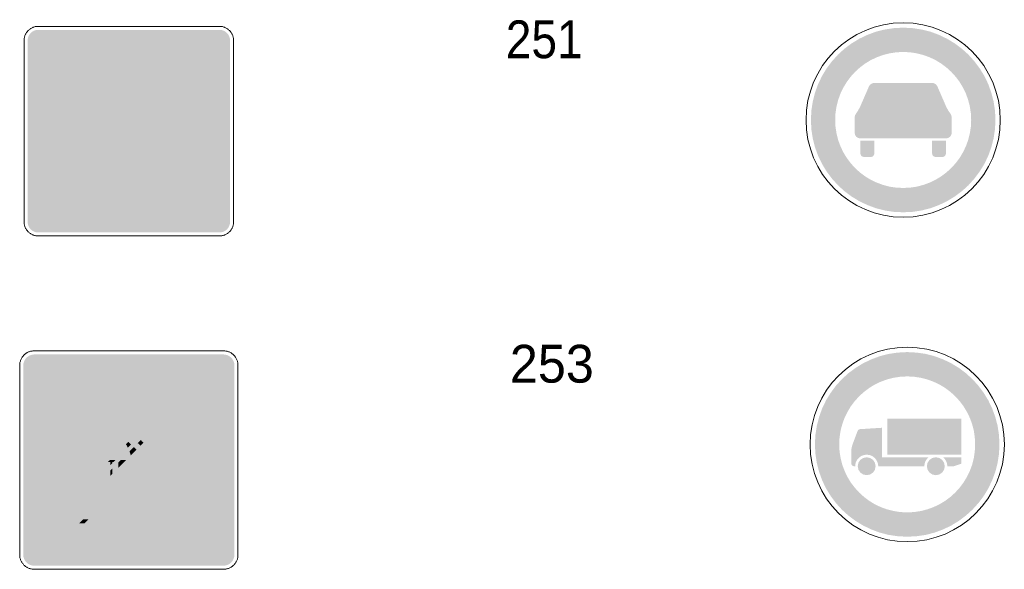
# Model space of a CAD drawing. Header units: millimetres. Extents: x 27 to 616, y -913 to 238.
# Tile 31 of 38: x 309 to 421, y -191 to -129. Entities that reach past the tile are written whole.
import ezdxf
from ezdxf.enums import TextEntityAlignment as Align

# ---------------------------------------------------------------- set-up
doc = ezdxf.new("R2010")
doc.units = ezdxf.units.MM
doc.header["$LTSCALE"] = 5
doc.linetypes.add('AUSGEZOGEN', pattern=[0])
doc.layers.add('Ebene_1', color=7, linetype='Continuous', true_color=0x000000)
doc.layers.add('Layer13', color=5, linetype='Continuous', true_color=0x0000ff)
doc.styles.add('Arial', font='arial.ttf')

msp = doc.modelspace()

# ---------------------------------------------------------------- hatches: boundary and pattern name
at = {"layer": 'Ebene_1', "linetype": 'AUSGEZOGEN', "lineweight": 18, "true_color": 0x000000}
for points in [[(311.36, -153.09), (311.11, -153.07), (310.89, -153), (310.69, -152.89), (310.51, -152.75), (310.37, -152.57), (310.26, -152.37), (310.19, -152.14), (310.16, -151.9), (310.16, -131.22), (310.19, -130.98), (310.26, -130.76), (310.37, -130.56), (310.51, -130.38), (310.69, -130.23), (310.89, -130.12), (311.11, -130.05), (311.36, -130.03), (332.03, -130.03), (332.27, -130.05), (332.5, -130.12), (332.7, -130.23), (332.88, -130.38), (333.02, -130.56), (333.13, -130.76), (333.2, -130.98), (333.23, -131.22), (333.23, -151.9), (333.2, -152.14), (333.13, -152.37), (333.02, -152.57), (332.88, -152.75), (332.7, -152.89), (332.5, -153), (332.27, -153.07), (332.03, -153.09)], [(404.4, -140.02), (404.44, -139.77), (404.56, -139.55), (404.71, -139.34), (404.99, -138.86), (406.03, -136.47), (406.14, -136.3), (406.28, -136.18), (406.45, -136.1), (406.64, -136.07), (413.23, -136.07), (413.42, -136.1), (413.59, -136.18), (413.73, -136.3), (413.83, -136.47), (414.87, -138.86), (415.15, -139.34), (415.31, -139.55), (415.42, -139.77), (415.47, -140.02), (415.47, -141.74), (415.41, -141.99), (415.27, -142.2), (415.06, -142.34), (414.81, -142.39), (405.06, -142.39), (404.8, -142.34), (404.59, -142.2), (404.45, -141.99), (404.4, -141.74)], [(405.06, -142.66), (406.64, -142.66), (406.64, -144.11), (406.61, -144.26), (406.52, -144.39), (406.4, -144.47), (406.24, -144.5), (405.45, -144.5), (405.3, -144.47), (405.17, -144.39), (405.09, -144.26), (405.06, -144.11)], [(413.23, -142.66), (414.81, -142.66), (414.81, -144.11), (414.77, -144.26), (414.69, -144.39), (414.56, -144.47), (414.41, -144.5), (413.62, -144.5), (413.47, -144.47), (413.34, -144.39), (413.26, -144.26), (413.23, -144.11)], [(316.15, -151.35), (316.15, -150.93), (317.67, -148.46), (316.21, -148.46), (316.21, -148.01), (318.29, -148.01), (318.29, -148.4), (316.77, -150.87), (318.29, -150.87), (318.29, -151.35)], [(321.81, -151.35), (321.81, -148.01), (322.29, -148.01), (323.81, -150.39), (323.81, -148.01), (324.32, -148.01), (324.32, -151.35), (323.84, -151.35), (322.32, -148.96), (322.32, -151.35)], [(325.09, -151.35), (325.09, -148.01), (327.24, -148.01), (327.24, -148.49), (325.6, -148.49), (325.6, -149.44), (327, -149.44), (327, -149.89), (325.6, -149.89), (325.6, -150.87), (327.24, -150.87), (327.24, -151.35)], [(310.91, -191.05), (310.66, -191.02), (310.43, -190.95), (310.22, -190.84), (310.03, -190.68), (309.88, -190.5), (309.77, -190.29), (309.69, -190.06), (309.67, -189.81), (309.67, -168.24), (309.69, -167.99), (309.77, -167.75), (309.88, -167.54), (310.03, -167.36), (310.22, -167.21), (310.43, -167.09), (310.66, -167.02), (310.91, -166.99), (332.48, -166.99), (332.73, -167.02), (332.96, -167.09), (333.17, -167.21), (333.36, -167.36), (333.51, -167.54), (333.62, -167.75), (333.7, -167.99), (333.72, -168.24), (333.72, -189.81), (333.7, -190.06), (333.62, -190.29), (333.51, -190.5), (333.36, -190.68), (333.17, -190.84), (332.96, -190.95), (332.73, -191.02), (332.48, -191.05)], [(416.57, -178.41), (408.11, -178.41), (408.11, -174.32), (416.57, -174.32)], [(407.52, -175.34), (407.52, -178.7), (412.82, -178.7), (412.62, -178.91), (412.47, -179.15), (412.37, -179.43), (412.34, -179.72), (407.09, -179.72), (407.06, -179.45), (406.98, -179.21), (406.86, -178.98), (406.7, -178.79), (406.51, -178.63), (406.28, -178.51), (406.04, -178.43), (405.77, -178.41), (405.51, -178.43), (405.26, -178.51), (405.04, -178.63), (404.85, -178.79), (404.69, -178.98), (404.56, -179.21), (404.49, -179.45), (404.46, -179.72), (404.32, -179.72), (404.2, -179.7), (404.11, -179.63), (404.05, -179.54), (404.02, -179.43), (404.02, -177.82), (404.1, -177.41), (404.74, -175.69), (404.84, -175.56), (405, -175.5)], [(406.79, -179.72), (406.71, -180.12), (406.5, -180.44), (406.17, -180.66), (405.77, -180.74), (405.38, -180.66), (405.05, -180.44), (404.83, -180.12), (404.75, -179.72), (404.83, -179.32), (405.05, -179), (405.38, -178.78), (405.77, -178.7), (406.17, -178.78), (406.5, -179), (406.71, -179.32)], [(414.67, -179.72), (414.59, -180.12), (414.37, -180.44), (414.05, -180.66), (413.65, -180.74), (413.25, -180.66), (412.93, -180.44), (412.71, -180.12), (412.63, -179.72), (412.71, -179.32), (412.93, -179), (413.25, -178.78), (413.65, -178.7), (414.05, -178.78), (414.37, -179), (414.59, -179.32)], [(415.69, -179.72), (414.96, -179.72), (414.93, -179.43), (414.83, -179.15), (414.68, -178.91), (414.47, -178.7), (416.57, -178.7), (416.57, -179.43)]]:
    msp.add_hatch(color=18, dxfattribs=at).paths.add_polyline_path(points, flags=0)
at = {"layer": 'Ebene_1', "linetype": 'AUSGEZOGEN', "lineweight": 18, "true_color": 0xce2729}
h = msp.add_hatch(color=242, dxfattribs=at)
h.paths.add_polyline_path([(420.45, -140.29), (420.39, -141.36), (420.23, -142.41), (419.97, -143.41), (419.62, -144.38), (419.18, -145.3), (418.65, -146.16), (418.04, -146.97), (417.37, -147.72), (416.62, -148.4), (415.81, -149), (414.94, -149.53), (414.02, -149.97), (413.06, -150.33), (412.05, -150.59), (411.01, -150.75), (409.93, -150.8), (408.86, -150.75), (407.81, -150.59), (406.81, -150.33), (405.84, -149.97), (404.92, -149.53), (404.05, -149), (403.24, -148.4), (402.5, -147.72), (401.82, -146.97), (401.21, -146.16), (400.69, -145.3), (400.24, -144.38), (399.89, -143.41), (399.63, -142.41), (399.47, -141.36), (399.42, -140.29), (399.47, -139.21), (399.63, -138.17), (399.89, -137.16), (400.24, -136.19), (400.69, -135.27), (401.21, -134.41), (401.82, -133.6), (402.5, -132.85), (403.24, -132.17), (404.05, -131.57), (404.92, -131.04), (405.84, -130.6), (406.81, -130.24), (407.81, -129.99), (408.86, -129.83), (409.93, -129.77), (411.01, -129.83), (412.05, -129.99), (413.06, -130.24), (414.02, -130.6), (414.94, -131.04), (415.81, -131.57), (416.62, -132.17), (417.37, -132.85), (418.04, -133.6), (418.65, -134.41), (419.18, -135.27), (419.62, -136.19), (419.97, -137.16), (420.23, -138.17), (420.39, -139.21)], flags=0)
h.paths.add_polyline_path([(417.68, -140.29), (417.64, -139.49), (417.52, -138.72), (417.33, -137.98), (417.07, -137.27), (416.74, -136.59), (416.36, -135.95), (415.91, -135.36), (415.41, -134.81), (414.86, -134.31), (414.26, -133.86), (413.62, -133.47), (412.95, -133.15), (412.24, -132.89), (411.49, -132.7), (410.72, -132.58), (409.93, -132.54), (409.14, -132.58), (408.37, -132.7), (407.63, -132.89), (406.92, -133.15), (406.24, -133.47), (405.6, -133.86), (405, -134.31), (404.45, -134.81), (403.95, -135.36), (403.51, -135.95), (403.12, -136.59), (402.79, -137.27), (402.53, -137.98), (402.34, -138.72), (402.22, -139.49), (402.18, -140.29), (402.22, -141.08), (402.34, -141.85), (402.53, -142.59), (402.79, -143.3), (403.12, -143.98), (403.51, -144.62), (403.95, -145.21), (404.45, -145.76), (405, -146.26), (405.6, -146.71), (406.24, -147.1), (406.92, -147.42), (407.63, -147.68), (408.37, -147.88), (409.14, -147.99), (409.93, -148.03), (410.72, -147.99), (411.49, -147.88), (412.24, -147.68), (412.95, -147.42), (413.62, -147.1), (414.26, -146.71), (414.86, -146.26), (415.41, -145.76), (415.91, -145.21), (416.36, -144.62), (416.74, -143.98), (417.07, -143.3), (417.33, -142.59), (417.52, -141.85), (417.64, -141.08)], flags=0)
at = {"layer": 'Ebene_1', "linetype": 'AUSGEZOGEN', "lineweight": 18, "true_color": 0xfffffe}
for points in [[(311.36, -152.5), (311.12, -152.45), (310.93, -152.32), (310.81, -152.13), (310.76, -151.9), (310.76, -131.22), (310.81, -130.99), (310.93, -130.8), (311.12, -130.67), (311.36, -130.63), (332.03, -130.63), (332.27, -130.67), (332.46, -130.8), (332.58, -130.99), (332.63, -131.22), (332.63, -151.9), (332.58, -152.13), (332.46, -152.32), (332.27, -152.45), (332.03, -152.5)], [(320.66, -134.37), (320.59, -134.72), (320.4, -135), (320.11, -135.19), (319.76, -135.26), (319.41, -135.19), (319.13, -135), (318.94, -134.72), (318.86, -134.37), (318.94, -134.02), (319.13, -133.73), (319.41, -133.54), (319.76, -133.47), (320.11, -133.54), (320.4, -133.73), (320.59, -134.02)], [(405.65, -138.97), (406.56, -136.89), (406.65, -136.77), (406.8, -136.73), (413.07, -136.73), (413.21, -136.77), (413.31, -136.89), (414.21, -138.97)], [(324.47, -138.97), (324.41, -138.66), (324.24, -138.41), (323.99, -138.24), (323.69, -138.18), (323.38, -138.24), (323.13, -138.41), (322.96, -138.66), (322.9, -138.97), (322.96, -139.27), (323.13, -139.52), (323.38, -139.69), (323.69, -139.75), (323.99, -139.69), (324.24, -139.52), (324.41, -139.27)], [(406.64, -140.42), (406.58, -140.73), (406.41, -140.98), (406.15, -141.15), (405.85, -141.21), (405.54, -141.15), (405.29, -140.98), (405.12, -140.73), (405.06, -140.42), (405.12, -140.11), (405.29, -139.86), (405.54, -139.69), (405.85, -139.63), (406.15, -139.69), (406.41, -139.86), (406.58, -140.11)], [(414.81, -140.42), (414.74, -140.73), (414.57, -140.98), (414.32, -141.15), (414.02, -141.21), (413.71, -141.15), (413.46, -140.98), (413.29, -140.73), (413.23, -140.42), (413.29, -140.11), (413.46, -139.86), (413.71, -139.69), (414.02, -139.63), (414.32, -139.69), (414.57, -139.86), (414.74, -140.11)], [(318.98, -141.77), (319.65, -141.77), (319.65, -144.13), (319.62, -144.26), (319.55, -144.36), (319.44, -144.44), (319.31, -144.46), (319.18, -144.44), (319.08, -144.36), (319, -144.26), (318.98, -144.13)], [(319.87, -141.77), (320.55, -141.77), (320.55, -144.8), (320.52, -144.93), (320.45, -145.04), (320.34, -145.11), (320.21, -145.13), (320.08, -145.11), (319.97, -145.04), (319.9, -144.93), (319.87, -144.8)], [(310.29, -189.5), (332.17, -167.62), (332.48, -167.62), (332.61, -167.63), (332.73, -167.68), (310.35, -190.06), (310.29, -189.81)], [(310.29, -188.88), (310.29, -188.27), (330.94, -167.62), (331.56, -167.62)], [(310.29, -187.66), (310.29, -168.24), (310.34, -168), (310.47, -167.8), (310.67, -167.66), (310.91, -167.62), (330.33, -167.62)], [(311.22, -190.43), (310.91, -190.43), (310.66, -190.36), (333.04, -167.98), (333.08, -168.11), (333.1, -168.24), (333.1, -168.54)], [(312.45, -190.43), (311.84, -190.43), (333.1, -169.15), (333.1, -169.77)], [(313.06, -190.43), (333.1, -170.39), (333.1, -189.81), (333.05, -190.04), (332.92, -190.24), (332.72, -190.38), (332.48, -190.43)], [(406.5, -177.31), (404.57, -177.54), (404.46, -177.51), (404.41, -177.41), (404.41, -177.34), (404.9, -176.04), (405.03, -175.95), (406.5, -175.85)]]:
    msp.add_hatch(color=7, dxfattribs=at).paths.add_polyline_path(points, flags=0)
h = msp.add_hatch(color=7, dxfattribs=at)
h.paths.add_polyline_path([(317.52, -141.55), (317.66, -140.91), (317.89, -140.31), (318.2, -139.75), (318.59, -139.23), (318.42, -139), (318.3, -138.74), (318.22, -138.47), (318.19, -138.18), (318.19, -137.28), (318.22, -136.97), (318.32, -136.67), (318.46, -136.41), (318.65, -136.17), (318.88, -135.98), (319.15, -135.84), (319.45, -135.74), (319.76, -135.71), (320.19, -135.77), (320.58, -135.94), (320.91, -136.21), (321.16, -136.56), (322.09, -138.35), (322.15, -138.55), (322.16, -138.76), (322.09, -138.96), (321.97, -139.13), (322.89, -139.91), (323.15, -140.08), (323.43, -140.17), (323.73, -140.2), (324.03, -140.15), (324.19, -140.1), (324.45, -140.11), (324.66, -140.25), (325.8, -141.64), (325.91, -141.83), (325.93, -142.04), (325.87, -142.25), (325.74, -142.42), (324.7, -141.21), (325.03, -142.89), (324.6, -142.96), (324.86, -144.59), (324.86, -144.7), (324.81, -144.79), (324.73, -144.87), (324.63, -144.91), (324.42, -144.86), (324.35, -144.78), (324.31, -144.68), (323.99, -143.05), (323.63, -143.1), (323.46, -144.88), (323.43, -144.99), (323.36, -145.07), (323.27, -145.12), (323.16, -145.13), (323.05, -145.1), (322.97, -145.04), (322.92, -144.95), (322.9, -144.84), (323.13, -140.98), (321.53, -139.47), (321.45, -139.31), (321.43, -139.13), (321.46, -138.95), (321.56, -138.79), (320.56, -136.88), (320.47, -136.85), (320.44, -136.91), (320.44, -138.63), (320.5, -138.79), (320.7, -138.99), (321.18, -139.54), (321.56, -140.16), (321.84, -140.83), (322.01, -141.55)], flags=0)
h.paths.add_polyline_path([(318.86, -138.94), (319.02, -138.79), (319.09, -138.63), (319.09, -136.95), (318.98, -136.83), (318.86, -136.95)], flags=0)
at = {"layer": 'Ebene_1', "linetype": 'AUSGEZOGEN', "lineweight": 18, "true_color": 0x000000}
h = msp.add_hatch(color=18, dxfattribs=at)
h.paths.add_polyline_path([(318.77, -150.19), (318.77, -149.17), (318.8, -148.93), (318.87, -148.71), (318.98, -148.5), (319.12, -148.33), (319.3, -148.18), (319.5, -148.07), (319.72, -148), (319.96, -147.98), (320.21, -148), (320.43, -148.07), (320.63, -148.18), (320.81, -148.33), (320.95, -148.5), (321.06, -148.71), (321.13, -148.93), (321.16, -149.17), (321.16, -150.19), (321.13, -150.43), (321.06, -150.65), (320.95, -150.85), (320.81, -151.03), (320.63, -151.17), (320.43, -151.28), (320.21, -151.35), (319.96, -151.38), (319.72, -151.35), (319.5, -151.28), (319.3, -151.17), (319.12, -151.03), (318.98, -150.85), (318.87, -150.65), (318.8, -150.43)], flags=0)
h.paths.add_polyline_path([(319.28, -150.19), (319.33, -150.45), (319.48, -150.67), (319.7, -150.82), (319.96, -150.87), (320.23, -150.82), (320.45, -150.67), (320.6, -150.45), (320.65, -150.19), (320.65, -149.17), (320.6, -148.9), (320.45, -148.69), (320.23, -148.54), (319.96, -148.49), (319.7, -148.54), (319.48, -148.69), (319.33, -148.9), (319.28, -149.17)], flags=0)
at = {"layer": 'Ebene_1', "linetype": 'AUSGEZOGEN', "lineweight": 18, "true_color": 0xce2729}
h = msp.add_hatch(color=242, dxfattribs=at)
h.paths.add_polyline_path([(420.9, -177.24), (420.85, -178.31), (420.69, -179.35), (420.43, -180.36), (420.07, -181.33), (419.63, -182.25), (419.11, -183.11), (418.5, -183.92), (417.82, -184.67), (417.07, -185.35), (416.27, -185.95), (415.4, -186.48), (414.48, -186.92), (413.51, -187.28), (412.51, -187.54), (411.46, -187.69), (410.39, -187.75), (409.31, -187.69), (408.27, -187.54), (407.26, -187.28), (406.3, -186.92), (405.38, -186.48), (404.51, -185.95), (403.7, -185.35), (402.95, -184.67), (402.27, -183.92), (401.67, -183.11), (401.14, -182.25), (400.7, -181.33), (400.35, -180.36), (400.09, -179.35), (399.93, -178.31), (399.87, -177.24), (399.93, -176.16), (400.09, -175.12), (400.35, -174.11), (400.7, -173.14), (401.14, -172.22), (401.67, -171.36), (402.27, -170.55), (402.95, -169.8), (403.7, -169.12), (404.51, -168.52), (405.38, -167.99), (406.3, -167.55), (407.26, -167.19), (408.27, -166.93), (409.31, -166.78), (410.39, -166.72), (411.46, -166.78), (412.51, -166.93), (413.51, -167.19), (414.48, -167.55), (415.4, -167.99), (416.27, -168.52), (417.07, -169.12), (417.82, -169.8), (418.5, -170.55), (419.11, -171.36), (419.63, -172.22), (420.07, -173.14), (420.43, -174.11), (420.69, -175.12), (420.85, -176.16)], flags=0)
h.paths.add_polyline_path([(418.13, -177.24), (418.09, -176.44), (417.98, -175.67), (417.79, -174.93), (417.53, -174.22), (417.2, -173.54), (416.81, -172.9), (416.37, -172.31), (415.87, -171.76), (415.32, -171.26), (414.72, -170.81), (414.08, -170.42), (413.4, -170.1), (412.69, -169.84), (411.95, -169.65), (411.18, -169.53), (410.39, -169.49), (409.6, -169.53), (408.83, -169.65), (408.08, -169.84), (407.37, -170.1), (406.69, -170.42), (406.06, -170.81), (405.46, -171.26), (404.91, -171.76), (404.41, -172.31), (403.96, -172.9), (403.58, -173.54), (403.25, -174.22), (402.99, -174.93), (402.8, -175.67), (402.68, -176.44), (402.64, -177.24), (402.68, -178.03), (402.8, -178.8), (402.99, -179.54), (403.25, -180.25), (403.58, -180.93), (403.96, -181.57), (404.41, -182.16), (404.91, -182.71), (405.46, -183.21), (406.06, -183.66), (406.69, -184.05), (407.37, -184.37), (408.08, -184.63), (408.83, -184.82), (409.6, -184.94), (410.39, -184.98), (411.18, -184.94), (411.95, -184.82), (412.69, -184.63), (413.4, -184.37), (414.08, -184.05), (414.72, -183.66), (415.32, -183.21), (415.87, -182.71), (416.37, -182.16), (416.81, -181.57), (417.2, -180.93), (417.53, -180.25), (417.79, -179.54), (417.98, -178.8), (418.09, -178.03)], flags=0)
at = {"layer": 'Ebene_1', "linetype": 'AUSGEZOGEN', "lineweight": 18, "true_color": 0x9e9e9e}
h = msp.add_hatch(color=253, dxfattribs=at)
h.paths.add_polyline_path([(327.05, -170.89), (322.16, -175.79), (322.11, -175.67), (321.14, -173.8), (320.87, -173.43), (320.53, -173.16), (320.13, -172.98), (319.68, -172.92), (319.35, -172.96), (319.04, -173.05), (318.76, -173.2), (318.52, -173.4), (318.32, -173.64), (318.17, -173.92), (318.07, -174.23), (318.04, -174.56), (318.04, -175.49), (318.07, -175.79), (318.15, -176.08), (318.28, -176.34), (318.46, -176.59), (318.05, -177.13), (317.73, -177.71), (317.49, -178.34), (317.35, -179), (318.95, -179), (315.92, -182.02), (315.44, -181.46), (315.02, -180.85), (314.66, -180.21), (314.36, -179.54), (314.12, -178.85), (313.95, -178.13), (313.85, -177.4), (313.82, -176.66), (313.86, -175.86), (313.98, -175.07), (314.17, -174.32), (314.44, -173.6), (314.77, -172.91), (315.16, -172.26), (315.62, -171.65), (316.12, -171.09), (316.68, -170.58), (317.29, -170.13), (317.94, -169.73), (318.63, -169.4), (319.35, -169.14), (320.11, -168.94), (320.89, -168.82), (321.69, -168.78), (322.44, -168.82), (323.17, -168.92), (323.88, -169.09), (324.58, -169.33), (325.24, -169.63), (325.88, -169.99), (326.49, -170.41)], flags=0)
h.paths.add_polyline_path([(320.62, -171.52), (320.55, -171.15), (320.34, -170.86), (320.05, -170.66), (319.68, -170.58), (319.32, -170.66), (319.02, -170.86), (318.82, -171.15), (318.75, -171.52), (318.82, -171.88), (319.02, -172.18), (319.32, -172.38), (319.68, -172.45), (320.05, -172.38), (320.34, -172.18), (320.55, -171.88)], flags=0)
for points in [[(327.66, -171.51), (323.67, -175.5), (323.41, -175.58), (323.2, -175.74), (323.04, -175.95), (322.96, -176.22), (322.37, -176.81), (322.03, -176.52), (327.37, -171.2)], [(323.46, -177.56), (323.91, -177.13), (324.15, -177.04), (324.35, -176.89), (324.5, -176.69), (324.58, -176.44), (328.44, -172.59), (328.66, -172.98), (324.07, -177.57), (323.77, -177.6)], [(328.19, -172.21), (324.5, -175.91), (324.36, -175.74), (324.19, -175.61), (327.94, -171.86)], [(324.7, -177.57), (328.87, -173.4), (329.05, -173.83), (324.98, -177.88), (324.79, -177.65)], [(318.75, -176.29), (318.75, -174.21), (318.86, -174.09), (318.98, -174.21), (318.98, -175.97), (318.91, -176.12)], [(319.31, -184.17), (323.08, -180.4), (322.96, -182.43), (322.96, -182.45), (322.98, -182.57), (323.04, -182.66), (323.13, -182.73), (323.24, -182.75), (323.35, -182.73), (323.45, -182.67), (323.51, -182.58), (323.54, -182.48), (323.72, -180.62), (324.1, -180.57), (324.42, -182.28), (324.52, -182.44), (324.71, -182.51), (324.82, -182.48), (324.92, -182.42), (324.98, -182.33), (325, -182.22), (325, -182.17), (324.73, -180.47), (325.18, -180.4), (324.83, -178.65), (325.91, -179.92), (326.06, -179.71), (326.12, -179.47), (326.08, -179.27), (325.98, -179.09), (325.29, -178.2), (329.2, -174.28), (329.36, -174.86), (329.48, -175.46), (329.57, -176.66), (329.53, -177.47), (329.41, -178.25), (329.22, -179), (328.95, -179.73), (328.62, -180.42), (328.23, -181.07), (327.77, -181.67), (327.26, -182.23), (326.71, -182.74), (326.1, -183.19), (325.45, -183.59), (324.76, -183.92), (324.04, -184.19), (323.28, -184.38), (322.5, -184.5), (321.69, -184.54), (320.49, -184.45), (319.9, -184.33)], [(321.42, -176.52), (321.1, -176.84), (320.66, -176.34), (320.45, -176.12), (320.38, -175.97), (320.38, -174.17), (320.45, -174.09), (320.51, -174.13), (321.55, -176.12), (321.45, -176.3), (321.41, -176.5)], [(321.58, -177.6), (321.36, -177.2), (321.62, -176.94), (321.94, -177.24)], [(323.38, -177.03), (323.03, -177.37), (322.95, -177.29), (322.71, -177.09), (323.06, -176.72), (323.2, -176.9)], [(320.5, -180.53), (322.88, -178.14), (323.19, -178.42), (323.19, -178.45), (320.5, -181.14)], [(321.92, -178.49), (321.77, -178.03), (322.25, -177.54), (322.57, -177.83)], [(319.57, -179.61), (319.57, -179.23), (319.32, -179.23), (319.56, -179), (320.18, -179), (319.94, -179.23), (319.8, -179.23), (319.8, -179.38)], [(320.5, -179.29), (320.79, -179), (321.41, -179), (320.5, -179.91)], [(320.5, -182.37), (320.5, -181.76), (323.15, -179.11), (323.12, -179.76)], [(316.23, -182.34), (318.86, -179.69), (318.86, -180.32), (316.54, -182.62)], [(319.57, -180.84), (319.57, -180.23), (319.8, -179.99), (319.8, -180.61)], [(316.89, -182.91), (318.86, -180.93), (318.86, -181.55), (317.24, -183.16)], [(317.62, -183.4), (319.03, -181.99), (319.21, -182.04), (319.35, -182.02), (319.46, -181.94), (319.54, -181.83), (319.57, -181.7), (319.57, -181.46), (319.8, -181.22), (319.8, -181.84), (318.01, -183.62)], [(318.42, -183.83), (319.8, -182.45), (319.91, -182.66), (320.13, -182.75), (318.86, -184.01)], [(315.91, -189.26), (315.91, -188.82), (317.49, -186.23), (317.25, -186.23), (317.71, -185.77), (318.14, -185.77), (318.14, -186.17), (316.57, -188.75), (318.14, -188.75), (318.14, -189.26)], [(316.63, -186.23), (316.02, -186.23), (316.48, -185.77), (317.1, -185.77)], [(321.82, -189.26), (321.82, -185.77), (322.32, -185.77), (323.91, -188.26), (323.91, -185.77), (324.43, -185.77), (324.43, -189.26), (323.94, -189.26), (322.35, -186.76), (322.35, -189.26)], [(325.24, -189.26), (325.24, -185.77), (327.48, -185.77), (327.48, -186.27), (325.77, -186.27), (325.77, -187.27), (327.23, -187.27), (327.23, -187.73), (325.77, -187.73), (325.77, -188.75), (327.48, -188.75), (327.48, -189.26)]]:
    msp.add_hatch(color=253, dxfattribs=at).paths.add_polyline_path(points, flags=0)
h = msp.add_hatch(color=253, dxfattribs=at)
h.paths.add_polyline_path([(318.65, -188.05), (318.65, -186.98), (318.68, -186.73), (318.75, -186.5), (318.86, -186.29), (319.02, -186.1), (319.2, -185.95), (319.41, -185.84), (319.64, -185.77), (319.89, -185.74), (320.14, -185.77), (320.38, -185.84), (320.59, -185.95), (320.77, -186.1), (320.92, -186.29), (321.04, -186.5), (321.11, -186.73), (321.14, -186.98), (321.14, -188.05), (321.11, -188.3), (321.04, -188.53), (320.92, -188.74), (320.77, -188.92), (320.59, -189.08), (320.38, -189.19), (320.14, -189.26), (319.89, -189.29), (319.64, -189.26), (319.41, -189.19), (319.2, -189.08), (319.02, -188.92), (318.86, -188.74), (318.75, -188.53), (318.68, -188.3)], flags=0)
h.paths.add_polyline_path([(319.18, -188.05), (319.23, -188.32), (319.39, -188.55), (319.61, -188.7), (319.89, -188.75), (320.17, -188.7), (320.4, -188.55), (320.55, -188.32), (320.61, -188.05), (320.61, -186.98), (320.55, -186.71), (320.4, -186.48), (320.17, -186.32), (319.89, -186.27), (319.61, -186.32), (319.39, -186.48), (319.23, -186.71), (319.18, -186.98)], flags=0)
at = {"layer": 'Layer13', "linetype": 'AUSGEZOGEN', "lineweight": 18, "true_color": 0x0000ff}
msp.add_hatch(color=5, dxfattribs=at).paths.add_polyline_path([(329.25, -139.3), (329.21, -140.07), (329.1, -140.83), (328.91, -141.55), (328.66, -142.24), (328.34, -142.9), (327.96, -143.53), (327.53, -144.11), (327.04, -144.65), (326.5, -145.13), (325.92, -145.57), (325.3, -145.95), (324.64, -146.26), (323.94, -146.52), (323.22, -146.7), (322.47, -146.82), (321.69, -146.86), (320.92, -146.82), (320.17, -146.7), (319.45, -146.52), (318.75, -146.26), (318.09, -145.95), (317.47, -145.57), (316.89, -145.13), (316.35, -144.65), (315.86, -144.11), (315.43, -143.53), (315.05, -142.9), (314.73, -142.24), (314.48, -141.55), (314.29, -140.83), (314.18, -140.07), (314.14, -139.3), (314.18, -138.53), (314.29, -137.78), (314.48, -137.06), (314.73, -136.36), (315.05, -135.7), (315.43, -135.08), (315.86, -134.5), (316.35, -133.96), (316.89, -133.47), (317.47, -133.04), (318.09, -132.66), (318.75, -132.34), (319.45, -132.09), (320.17, -131.9), (320.92, -131.79), (321.69, -131.75), (322.47, -131.79), (323.22, -131.9), (323.94, -132.09), (324.64, -132.34), (325.3, -132.66), (325.92, -133.04), (326.5, -133.47), (327.04, -133.96), (327.53, -134.5), (327.96, -135.08), (328.34, -135.7), (328.66, -136.36), (328.91, -137.06), (329.1, -137.78), (329.21, -138.53)], flags=0)

# ---------------------------------------------------------------- linework, layer by layer
at = {"layer": 'Ebene_1', "color": 18, "linetype": 'AUSGEZOGEN', "lineweight": 18, "true_color": 0x000000}
for p, q in [((311.36, -129.63), (332.03, -129.63)), ((309.76, -151.9), (309.76, -131.22)), ((333.62, -131.22), (333.62, -151.9)), ((332.03, -153.49), (311.36, -153.49)), ((310.91, -166.58), (332.48, -166.58)), ((310.91, -166.58), (332.48, -166.58)), ((309.26, -189.81), (309.26, -168.24)), ((309.26, -189.81), (309.26, -168.24)), ((334.13, -168.24), (334.13, -189.81)), ((334.13, -168.24), (334.13, -189.81)), ((332.48, -191.46), (310.91, -191.46)), ((332.48, -191.46), (310.91, -191.46))]:
    msp.add_line(p, q, dxfattribs=at)
for points in [[(309.76, -131.22), (309.77, -131.14), (309.77, -131.06), (309.78, -130.98), (309.8, -130.9), (309.81, -130.83), (309.84, -130.75), (309.86, -130.68), (309.89, -130.6), (309.92, -130.53), (309.96, -130.46), (309.99, -130.4), (310.04, -130.33), (310.08, -130.27), (310.13, -130.21), (310.18, -130.15), (310.23, -130.1), (310.29, -130.05), (310.34, -130), (310.4, -129.95), (310.47, -129.9), (310.53, -129.86), (310.6, -129.82), (310.67, -129.79), (310.74, -129.76), (310.81, -129.73), (310.88, -129.7), (310.96, -129.68), (311.03, -129.66), (311.11, -129.65), (311.19, -129.64), (311.27, -129.63), (311.36, -129.63)], [(332.03, -129.63), (332.11, -129.63), (332.2, -129.64), (332.28, -129.65), (332.35, -129.66), (332.43, -129.68), (332.51, -129.7), (332.58, -129.73), (332.65, -129.76), (332.72, -129.79), (332.79, -129.82), (332.86, -129.86), (332.92, -129.9), (332.99, -129.95), (333.05, -130), (333.1, -130.05), (333.16, -130.1), (333.21, -130.15), (333.26, -130.21), (333.31, -130.27), (333.35, -130.33), (333.39, -130.4), (333.43, -130.46), (333.47, -130.53), (333.5, -130.6), (333.53, -130.68), (333.55, -130.75), (333.57, -130.83), (333.59, -130.9), (333.61, -130.98), (333.62, -131.06), (333.62, -131.14), (333.62, -131.22)], [(311.36, -153.49), (311.27, -153.49), (311.19, -153.48), (311.11, -153.47), (311.03, -153.46), (310.96, -153.44), (310.88, -153.42), (310.81, -153.4), (310.74, -153.37), (310.67, -153.34), (310.6, -153.3), (310.53, -153.26), (310.47, -153.22), (310.4, -153.18), (310.34, -153.13), (310.29, -153.08), (310.23, -153.03), (310.18, -152.97), (310.13, -152.91), (310.08, -152.85), (310.04, -152.79), (309.99, -152.73), (309.96, -152.66), (309.92, -152.59), (309.89, -152.52), (309.86, -152.45), (309.84, -152.37), (309.81, -152.3), (309.8, -152.22), (309.78, -152.14), (309.77, -152.06), (309.77, -151.98), (309.76, -151.9)], [(333.62, -151.9), (333.62, -151.98), (333.62, -152.06), (333.61, -152.14), (333.59, -152.22), (333.57, -152.3), (333.55, -152.37), (333.53, -152.45), (333.5, -152.52), (333.47, -152.59), (333.43, -152.66), (333.39, -152.73), (333.35, -152.79), (333.31, -152.85), (333.26, -152.91), (333.21, -152.97), (333.16, -153.03), (333.1, -153.08), (333.05, -153.13), (332.99, -153.18), (332.92, -153.22), (332.86, -153.26), (332.79, -153.3), (332.72, -153.34), (332.65, -153.37), (332.58, -153.4), (332.51, -153.42), (332.43, -153.44), (332.35, -153.46), (332.28, -153.47), (332.2, -153.48), (332.11, -153.49), (332.03, -153.49)], [(309.26, -168.24), (309.26, -168.15), (309.26, -168.07), (309.28, -167.98), (309.29, -167.9), (309.31, -167.82), (309.33, -167.74), (309.36, -167.67), (309.39, -167.59), (309.42, -167.52), (309.46, -167.45), (309.5, -167.38), (309.54, -167.31), (309.59, -167.25), (309.64, -167.18), (309.69, -167.12), (309.74, -167.07), (309.8, -167.01), (309.86, -166.96), (309.92, -166.91), (309.99, -166.86), (310.06, -166.82), (310.12, -166.78), (310.2, -166.74), (310.27, -166.71), (310.34, -166.68), (310.42, -166.66), (310.5, -166.63), (310.58, -166.62), (310.66, -166.6), (310.74, -166.59), (310.83, -166.58), (310.91, -166.58)], [(309.26, -168.24), (309.26, -168.15), (309.26, -168.07), (309.28, -167.98), (309.29, -167.9), (309.31, -167.82), (309.33, -167.74), (309.36, -167.67), (309.39, -167.59), (309.42, -167.52), (309.46, -167.45), (309.5, -167.38), (309.54, -167.31), (309.59, -167.25), (309.64, -167.18), (309.69, -167.12), (309.74, -167.07), (309.8, -167.01), (309.86, -166.96), (309.92, -166.91), (309.99, -166.86), (310.06, -166.82), (310.12, -166.78), (310.2, -166.74), (310.27, -166.71), (310.34, -166.68), (310.42, -166.66), (310.5, -166.63), (310.58, -166.62), (310.66, -166.6), (310.74, -166.59), (310.83, -166.58), (310.91, -166.58)], [(332.48, -166.58), (332.56, -166.58), (332.65, -166.59), (332.73, -166.6), (332.81, -166.62), (332.89, -166.63), (332.97, -166.66), (333.05, -166.68), (333.12, -166.71), (333.2, -166.74), (333.27, -166.78), (333.34, -166.82), (333.4, -166.86), (333.47, -166.91), (333.53, -166.96), (333.59, -167.01), (333.65, -167.07), (333.7, -167.12), (333.76, -167.18), (333.8, -167.25), (333.85, -167.31), (333.89, -167.38), (333.93, -167.45), (333.97, -167.52), (334, -167.59), (334.03, -167.67), (334.06, -167.74), (334.08, -167.82), (334.1, -167.9), (334.11, -167.98), (334.12, -168.07), (334.13, -168.15), (334.13, -168.24)], [(332.48, -166.58), (332.56, -166.58), (332.65, -166.59), (332.73, -166.6), (332.81, -166.62), (332.89, -166.63), (332.97, -166.66), (333.05, -166.68), (333.12, -166.71), (333.2, -166.74), (333.27, -166.78), (333.34, -166.82), (333.4, -166.86), (333.47, -166.91), (333.53, -166.96), (333.59, -167.01), (333.65, -167.07), (333.7, -167.12), (333.76, -167.18), (333.8, -167.25), (333.85, -167.31), (333.89, -167.38), (333.93, -167.45), (333.97, -167.52), (334, -167.59), (334.03, -167.67), (334.06, -167.74), (334.08, -167.82), (334.1, -167.9), (334.11, -167.98), (334.12, -168.07), (334.13, -168.15), (334.13, -168.24)], [(310.91, -191.46), (310.83, -191.46), (310.74, -191.45), (310.66, -191.44), (310.58, -191.42), (310.5, -191.41), (310.42, -191.38), (310.34, -191.36), (310.27, -191.33), (310.2, -191.29), (310.12, -191.26), (310.06, -191.22), (309.99, -191.17), (309.92, -191.13), (309.86, -191.08), (309.8, -191.03), (309.74, -190.97), (309.69, -190.91), (309.64, -190.85), (309.59, -190.79), (309.54, -190.73), (309.5, -190.66), (309.46, -190.59), (309.42, -190.52), (309.39, -190.45), (309.36, -190.37), (309.33, -190.29), (309.31, -190.22), (309.29, -190.14), (309.28, -190.06), (309.26, -189.97), (309.26, -189.89), (309.26, -189.81)], [(310.91, -191.46), (310.83, -191.46), (310.74, -191.45), (310.66, -191.44), (310.58, -191.42), (310.5, -191.41), (310.42, -191.38), (310.34, -191.36), (310.27, -191.33), (310.2, -191.29), (310.12, -191.26), (310.06, -191.22), (309.99, -191.17), (309.92, -191.13), (309.86, -191.08), (309.8, -191.03), (309.74, -190.97), (309.69, -190.91), (309.64, -190.85), (309.59, -190.79), (309.54, -190.73), (309.5, -190.66), (309.46, -190.59), (309.42, -190.52), (309.39, -190.45), (309.36, -190.37), (309.33, -190.29), (309.31, -190.22), (309.29, -190.14), (309.28, -190.06), (309.26, -189.97), (309.26, -189.89), (309.26, -189.81)], [(334.13, -189.81), (334.13, -189.89), (334.12, -189.97), (334.11, -190.06), (334.1, -190.14), (334.08, -190.22), (334.06, -190.29), (334.03, -190.37), (334, -190.45), (333.97, -190.52), (333.93, -190.59), (333.89, -190.66), (333.85, -190.73), (333.8, -190.79), (333.76, -190.85), (333.7, -190.91), (333.65, -190.97), (333.59, -191.03), (333.53, -191.08), (333.47, -191.13), (333.4, -191.17), (333.34, -191.22), (333.27, -191.26), (333.2, -191.29), (333.12, -191.33), (333.05, -191.36), (332.97, -191.38), (332.89, -191.41), (332.81, -191.42), (332.73, -191.44), (332.65, -191.45), (332.56, -191.46), (332.48, -191.46)], [(334.13, -189.81), (334.13, -189.89), (334.12, -189.97), (334.11, -190.06), (334.1, -190.14), (334.08, -190.22), (334.06, -190.29), (334.03, -190.37), (334, -190.45), (333.97, -190.52), (333.93, -190.59), (333.89, -190.66), (333.85, -190.73), (333.8, -190.79), (333.76, -190.85), (333.7, -190.91), (333.65, -190.97), (333.59, -191.03), (333.53, -191.08), (333.47, -191.13), (333.4, -191.17), (333.34, -191.22), (333.27, -191.26), (333.2, -191.29), (333.12, -191.33), (333.05, -191.36), (332.97, -191.38), (332.89, -191.41), (332.81, -191.42), (332.73, -191.44), (332.65, -191.45), (332.56, -191.46), (332.48, -191.46)]]:
    msp.add_lwpolyline(points, dxfattribs=at)
for centre in [(409.93, -140.29), (410.39, -177.24)]:
    msp.add_circle(centre, 11.07, dxfattribs=at)

# ---------------------------------------------------------------- texts
at = {"layer": 'Ebene_1', "color": 18, "linetype": 'AUSGEZOGEN', "lineweight": 18, "true_color": 0x000000, "style": 'Arial'}
for s, width, p, p2 in [('251', 0.872423, (364.65, -133.25), (373.4, -133.25)), ('253', 0.955326, (365.11, -170.2), (374.68, -170.2))]:
    msp.add_text(s, height=4.305, dxfattribs=dict(at, width=width)).set_placement(p, p2, align=Align.FIT)

doc.saveas('drawing.dxf')
